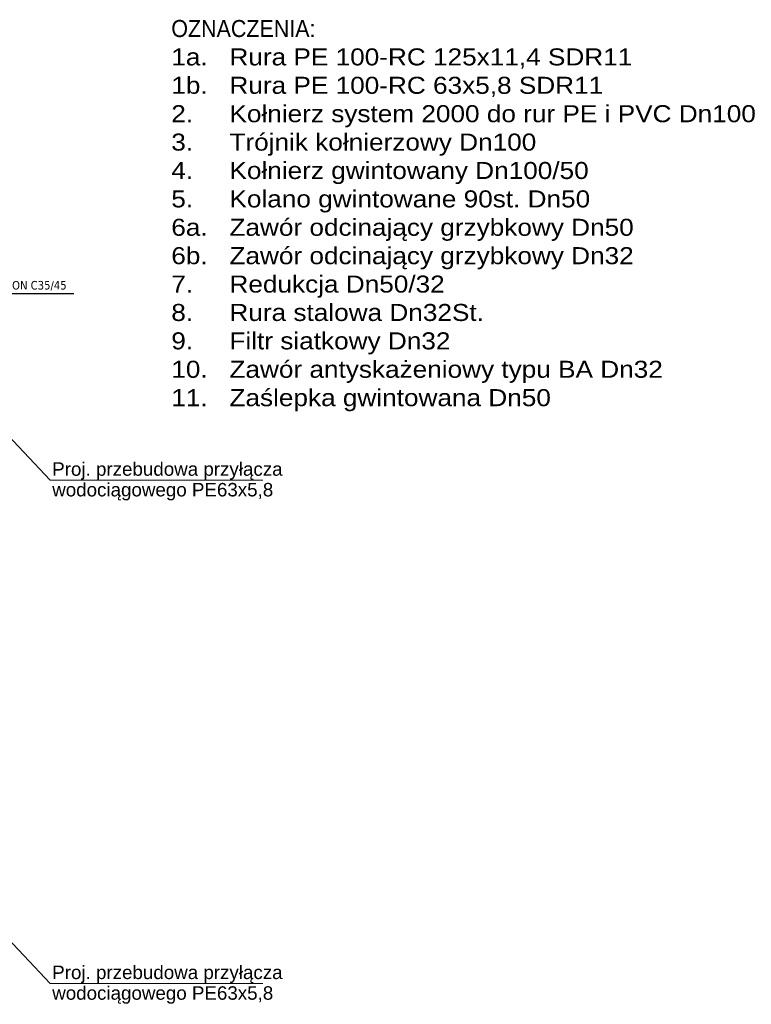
# Model space of a CAD drawing. Extents: x -34599 to 125690, y -105249 to 21518.
# Tile 61 of 64: x 114217 to 118513, y -36827 to -31046. Entities that reach past the tile are written whole.
import ezdxf

# ---------------------------------------------------------------- set-up
doc = ezdxf.new("R2010")
doc.units = 0
doc.header["$MEASUREMENT"] = 0
doc.layers.get('0').update_dxf_attribs({"linetype": 'CONTINUOUS'})
doc.layers.add('_IS_EKO_opis', color=7, linetype='CONTINUOUS', lineweight=15)
doc.layers.add('obsypka', color=253, linetype='CONTINUOUS', lineweight=9)
doc.layers.add('HAWLE OPIS', color=7, linetype='CONTINUOUS')
doc.styles.add('ARIAL', font='ARIALN.TTF')
doc.styles.add('Arial_1', font='arial.ttf')
doc.styles.get("Standard").update_dxf_attribs({"font": '-125'})

msp = doc.modelspace()

# ---------------------------------------------------------------- linework, layer by layer
at = {"color": 7}
for p, q in [((113963.18221, -33290.80575, -1.21077), (114394.91766, -33748.79718, -1.21077)), ((113963.18221, -36245.65267, -1.21077), (114394.91766, -36703.6441, -1.21077))]:
    msp.add_line(p, q, dxfattribs=at)
at = {"layer": 'HAWLE OPIS'}
msp.add_line((114036.96475, -32653.49841), (114534.7116, -32653.49841), dxfattribs=at)
at = {"layer": 'obsypka', "color": 7}
for p, q in [((114394.91766, -33748.79718, -1.21077), (115644.79922, -33748.79718, -1.21077)), ((114394.91766, -36703.6441, -1.21077), (115644.79922, -36703.6441, -1.21077))]:
    msp.add_line(p, q, dxfattribs=at)

# ---------------------------------------------------------------- texts
at = {"color": 7, "style": 'Arial_1'}
for s, p in [('Proj. przebudowa przyłącza', (114407.65161, -33723.59438, -3.06605)), ('wodociągowego PE63x5,8', (114407.65161, -33844.80572, -3.06605)), ('Proj. przebudowa przyłącza', (114407.65161, -36678.4413, -3.06605)), ('wodociągowego PE63x5,8', (114407.65161, -36799.65264, -3.06605))]:
    msp.add_text(s, height=78.8495992, dxfattribs=at).set_placement(p)
at = {"layer": '_IS_EKO_opis', "lineweight": 15, "insert": (115107, -31048), "char_height": 100, "width": 8906.3969905, "attachment_point": 1, "style": 'ARIAL'}
msp.add_mtext('\\W1.1;OZNACZENIA:\\P\\fArial|b0|i0|c238;1a.   Rura PE 100-RC 125x11,4 SDR11\\P1b.   Rura PE 100-RC 63x5,8 SDR11 \\P2.     Kołnierz system 2000 do rur PE i PVC Dn100\\P3.     Trójnik kołnierzowy Dn100\\P4.     Kołnierz gwintowany Dn100/50\\P5.     Kolano gwintowane 90st. Dn50\\P6a.   Zawór odcinający grzybkowy Dn50\\P6b.   Zawór odcinający grzybkowy Dn32\\P7.     Redukcja Dn50/32\\P8.     Rura stalowa Dn32St.\\P9.     Filtr siatkowy Dn32\\P10.   Zawór antyskażeniowy typu BA Dn32\\P11.   Zaślepka gwintowana Dn50\\P', dxfattribs=at)
at = {"layer": 'HAWLE OPIS', "insert": (114058.18832, -32580.13345), "char_height": 100, "width": 3105.1476, "attachment_point": 1}
msp.add_mtext('\\fTahoma|b0|i0|c238|p32;\\H0.5x;BETON C35/45', dxfattribs=at)

doc.saveas('drawing.dxf')
